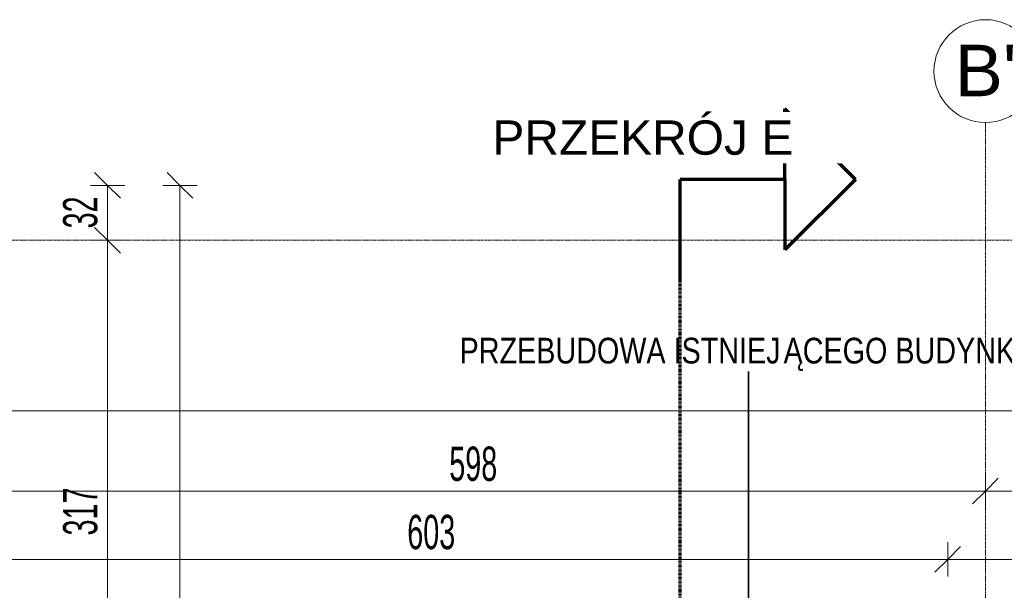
# Model space of a CAD drawing. Header units: millimetres. Extents: x -56641 to 6003, y -24465 to 16563.
# Tile 53 of 79: x -35465 to -29723, y 7794 to 11122. Entities that reach past the tile are written whole.
import ezdxf

# ---------------------------------------------------------------- set-up
doc = ezdxf.new("R2010")
doc.units = ezdxf.units.MM
doc.linetypes.add('Kreska', pattern=[6.35, 3.175, -3.175])
doc.linetypes.add('Linia siatki', pattern=[22.225, 12.7, -3.175, 3.175, -3.175])
for name, color, linetype, lineweight in [('A-ANNO-DIMS', 7, 'Continuous', 5), ('A-ANNO-DIMS-100', 7, 'Continuous', 5), ('G-ANNO-SYMB', 7, 'Continuous', 5), ('G-ANNO-TEXT', 7, 'Continuous', 5), ('S-GRID', 7, 'Continuous', 5), ('S-GRID-IDEN', 7, 'Continuous', 5)]:
    doc.layers.add(name, color=color, linetype=linetype, lineweight=lineweight)
doc.styles.add('Arial', font='arial.ttf', dxfattribs={"height": 200})
doc.styles.add('Arial_1', font='arial.ttf', dxfattribs={"height": 300})
doc.styles.add('Arial_4', font='arial.ttf', dxfattribs={"width": 0.8, "height": 150})
doc.styles.add('Arial_5', font='arial.ttf', dxfattribs={"width": 0.6, "height": 200})
doc.dimstyles.new('standard_wielkość_otworów', dxfattribs={"dimscale": 304.8, "dimtxt": 204.05188, "dimasz": 0.492126, "dimexe": 0.328084, "dimexo": 0.0625, "dimgap": 0, "dimtad": 1, "dimdec": 0, "dimlfac": 0.1, "dimzin": 0, "dimdsep": 46, "dimtxsty": 'Arial_5', "dimblk1": 'OBLIQUE', "dimblk2": 'OBLIQUE', "dimsah": 1, "dimcen": 0.09, "dimazin": 0, "dimtfac": 1, "dimtdec": 4, "dimtix": 1, "dimtmove": 0, "dimatfit": 3, "dimfxl": 0.328084, "dimfxlon": 1, "dimtvp": 1, "dimtolj": 1, "dimtzin": 0, "dimarcsym": 2})

# ---------------------------------------------------------------- blocks, each defined once
blk = doc.blocks.new('Siatka - SOsi_Sybol osi-348494-RZUT PIWNICY')
at = {"layer": 'S-GRID-IDEN', "color": 142, "true_color": 0x0080c0}
blk.add_circle((0, 0), 3, dxfattribs=at)
blk = doc.blocks.new('DIMBLOCK187-RZUT PIWNICY')
at = {"layer": 'A-ANNO-DIMS-100', "color": 250, "true_color": 0x303030, "transparency": 16777216}
for p, q in [((-36083.4, 7974.7), (-36083.4, 8074.7)), ((-36083.4, 7974.7), (-36008.4, 8049.7)), ((-30053.4, 7974.7), (-30053.4, 8074.7)), ((-30053.4, 7974.7), (-29978.4, 8049.7)), ((-36083.4, 7974.7), (-36158.4, 7899.7)), ((-36083.4, 7974.7), (-30053.4, 7974.7)), ((-36083.4, 7974.7), (-36083.4, 7874.7)), ((-30053.4, 7974.7), (-30128.4, 7899.7)), ((-30053.4, 7974.7), (-30053.4, 7874.7))]:
    blk.add_line(p, q, dxfattribs=at)
at = {"layer": 'A-ANNO-DIMS-100', "color": 0, "transparency": 16777216, "insert": (-33205, 8234.4), "char_height": 200, "width": 327.739, "attachment_point": 1, "line_spacing_factor": 0.941778, "style": 'Arial_5'}
blk.add_mtext('603', dxfattribs=at)
blk = doc.blocks.new('_Oblique')
at = {"color": 0, "linetype": 'ByBlock', "lineweight": -2}
blk.add_line((-0.5, -0.5), (0.5, 0.5), dxfattribs=at)
blk = doc.blocks.new('DIMBLOCK188-RZUT PIWNICY')
at = {"layer": 'A-ANNO-DIMS-100', "color": 250, "true_color": 0x303030, "transparency": 16777216}
for p, q in [((-30053.4, 7974.7), (-30053.4, 8074.7)), ((-30053.4, 7974.7), (-29978.4, 8049.7)), ((-10463.4, 7974.7), (-10463.4, 8074.7)), ((-10463.4, 7974.7), (-10388.4, 8049.7)), ((-30053.4, 7974.7), (-30128.4, 7899.7)), ((-30053.4, 7974.7), (-10463.4, 7974.7)), ((-30053.4, 7974.7), (-30053.4, 7874.7)), ((-10463.4, 7974.7), (-10538.4, 7899.7)), ((-10463.4, 7974.7), (-10463.4, 7874.7))]:
    blk.add_line(p, q, dxfattribs=at)
at = {"layer": 'A-ANNO-DIMS-100', "color": 0, "transparency": 16777216, "insert": (-20440.5, 8234.4), "char_height": 200, "width": 436.985, "attachment_point": 1, "line_spacing_factor": 0.941778, "style": 'Arial_5'}
blk.add_mtext('1959', dxfattribs=at)
blk = doc.blocks.new('DIMBLOCK191-RZUT PIWNICY')
at = {"layer": 'A-ANNO-DIMS-100', "color": 250, "true_color": 0x303030, "transparency": 16777216}
for p, q in [((-35813.4, 8372.9), (-35813.4, 8472.9)), ((-35813.4, 8372.9), (-35738.4, 8447.9)), ((-29833.4, 8372.9), (-29833.4, 8472.9)), ((-29833.4, 8372.9), (-29758.4, 8447.9)), ((-35813.4, 8372.9), (-35888.4, 8297.9)), ((-35813.4, 8372.9), (-29833.4, 8372.9)), ((-35813.4, 8372.9), (-35813.4, 8272.9)), ((-29833.4, 8372.9), (-29908.4, 8297.9)), ((-29833.4, 8372.9), (-29833.4, 8272.9))]:
    blk.add_line(p, q, dxfattribs=at)
at = {"layer": 'A-ANNO-DIMS-100', "color": 0, "transparency": 16777216, "insert": (-32960, 8632.5), "char_height": 200, "width": 327.739, "attachment_point": 1, "line_spacing_factor": 0.941778, "style": 'Arial_5'}
blk.add_mtext('598', dxfattribs=at)
blk = doc.blocks.new('DIMBLOCK192-RZUT PIWNICY')
at = {"layer": 'A-ANNO-DIMS-100', "color": 250, "true_color": 0x303030, "transparency": 16777216}
for p, q in [((-29833.4, 8372.9), (-29833.4, 8472.9)), ((-29833.4, 8372.9), (-29758.4, 8447.9)), ((-24408.4, 8372.9), (-24408.4, 8472.9)), ((-24408.4, 8372.9), (-24333.4, 8447.9)), ((-29833.4, 8372.9), (-29908.4, 8297.9)), ((-29833.4, 8372.9), (-24408.4, 8372.9)), ((-29833.4, 8372.9), (-29833.4, 8272.9)), ((-24408.4, 8372.9), (-24483.4, 8297.9)), ((-24408.4, 8372.9), (-24408.4, 8272.9))]:
    blk.add_line(p, q, dxfattribs=at)
at = {"layer": 'A-ANNO-DIMS-100', "color": 0, "transparency": 16777216, "insert": (-27257.5, 8632.5), "char_height": 200, "width": 327.739, "attachment_point": 1, "line_spacing_factor": 0.941778, "style": 'Arial_5'}
blk.add_mtext('543', dxfattribs=at)
blk = doc.blocks.new('DIMBLOCK200-RZUT PIWNICY')
at = {"layer": 'A-ANNO-DIMS-100', "color": 250, "true_color": 0x303030, "transparency": 16777216}
for p, q in [((-36083.4, 8841.4), (-36083.4, 8941.4)), ((-36083.4, 8841.4), (-36008.4, 8916.4)), ((-2428.4, 8841.4), (-2428.4, 8941.4)), ((-2428.4, 8841.4), (-2353.4, 8916.4)), ((-36083.4, 8841.4), (-36158.4, 8766.4)), ((-36083.4, 8841.4), (-2428.4, 8841.4)), ((-36083.4, 8841.4), (-36083.4, 8741.4)), ((-2428.4, 8841.4), (-2503.4, 8766.4)), ((-2428.4, 8841.4), (-2428.4, 8741.4))]:
    blk.add_line(p, q, dxfattribs=at)
at = {"layer": 'A-ANNO-DIMS-100', "color": 0, "transparency": 16777216, "insert": (-19438, 9101), "char_height": 200, "width": 436.985, "attachment_point": 1, "line_spacing_factor": 0.941778, "style": 'Arial_5'}
blk.add_mtext('3366', dxfattribs=at)
blk = doc.blocks.new('DIMBLOCK222-RZUT PIWNICY')
at = {"layer": 'A-ANNO-DIMS-100', "color": 250, "true_color": 0x303030, "transparency": 16777216}
for p, q in [((-34530.7, 10155.6), (-34605.7, 10230.6)), ((-34530.7, 10155.6), (-34630.7, 10155.6)), ((-34530.7, 10155.6), (-34530.7, 2665.6)), ((-34530.7, 10155.6), (-34455.7, 10080.6)), ((-34530.7, 10155.6), (-34430.7, 10155.6)), ((-34530.7, 2665.6), (-34605.7, 2740.6)), ((-34530.7, 2665.6), (-34630.7, 2665.6)), ((-34530.7, 2665.6), (-34455.7, 2590.6)), ((-34530.7, 2665.6), (-34430.7, 2665.6))]:
    blk.add_line(p, q, dxfattribs=at)
at = {"layer": 'A-ANNO-DIMS-100', "color": 0, "transparency": 16777216, "insert": (-34790.4, 6274), "char_height": 200, "width": 327.739, "attachment_point": 1, "rotation": 90, "line_spacing_factor": 0.941778, "style": 'Arial_5'}
blk.add_mtext('749', dxfattribs=at)
blk = doc.blocks.new('DIMBLOCK223-RZUT PIWNICY')
at = {"layer": 'A-ANNO-DIMS-100', "color": 250, "true_color": 0x303030, "transparency": 16777216}
for p, q in [((-34952.8, 10155.6), (-35027.8, 10230.6)), ((-34952.8, 10155.6), (-35052.8, 10155.6)), ((-34952.8, 10155.6), (-34952.8, 9835.6)), ((-34952.8, 10155.6), (-34877.8, 10080.6)), ((-34952.8, 10155.6), (-34852.8, 10155.6)), ((-34952.8, 9835.6), (-35027.8, 9910.6)), ((-34952.8, 9835.6), (-35052.8, 9835.6)), ((-34952.8, 9835.6), (-34877.8, 9760.6)), ((-34952.8, 9835.6), (-34852.8, 9835.6))]:
    blk.add_line(p, q, dxfattribs=at)
at = {"layer": 'A-ANNO-DIMS-100', "color": 0, "transparency": 16777216, "insert": (-35212.4, 9904.6), "char_height": 200, "width": 218.492, "attachment_point": 1, "rotation": 90, "line_spacing_factor": 0.941778, "style": 'Arial_5'}
blk.add_mtext('32', dxfattribs=at)
blk = doc.blocks.new('DIMBLOCK224-RZUT PIWNICY')
at = {"layer": 'A-ANNO-DIMS-100', "color": 250, "true_color": 0x303030, "transparency": 16777216}
for p, q in [((-34952.8, 9835.6), (-35027.8, 9910.6)), ((-34952.8, 9835.6), (-35052.8, 9835.6)), ((-34952.8, 9835.6), (-34952.8, 6665.6)), ((-34952.8, 9835.6), (-34877.8, 9760.6)), ((-34952.8, 9835.6), (-34852.8, 9835.6)), ((-34952.8, 6665.6), (-35027.8, 6740.6)), ((-34952.8, 6665.6), (-35052.8, 6665.6)), ((-34952.8, 6665.6), (-34877.8, 6590.6)), ((-34952.8, 6665.6), (-34852.8, 6665.6))]:
    blk.add_line(p, q, dxfattribs=at)
at = {"layer": 'A-ANNO-DIMS-100', "color": 0, "transparency": 16777216, "insert": (-35212.4, 8114), "char_height": 200, "width": 327.739, "attachment_point": 1, "rotation": 90, "line_spacing_factor": 0.941778, "style": 'Arial_5'}
blk.add_mtext('317', dxfattribs=at)
blk = doc.blocks.new('Przekrój - znacznik przekroju strzałka-348499-RZUT PIWNICY')
at = {"layer": 'G-ANNO-SYMB', "lineweight": 70}
for p, q in [((-6, 10.216), (-10.11, 6.106)), ((-6, 10.216), (-1.89, 6.106)), ((-6, 6.106), (-10.11, 6.106)), ((-6, 6.106), (-6, 0)), ((-6, 6.106), (-1.89, 6.106)), ((0, 0), (-6, 0))]:
    blk.add_line(p, q, dxfattribs=at)

msp = doc.modelspace()

# ---------------------------------------------------------------- linework, layer by layer
at = {"layer": 'G-ANNO-SYMB', "linetype": 'Kreska', "lineweight": 70}
msp.add_line((-31613.016, -23094.679), (-31613.016, 9589.963), dxfattribs=at)
at = {"layer": 'G-ANNO-TEXT', "color": 5, "lineweight": 35, "true_color": 0x0000ff}
msp.add_line((-31214.293, 6292.208), (-31214.293, 9070.781), dxfattribs=at)
at = {"layer": 'S-GRID', "linetype": 'Linia siatki'}
for p, q in [((-29833.416, 10521.572), (-29833.416, -21375.488)), ((-55866.741, 9835.593), (-2090.691, 9835.593))]:
    msp.add_line(p, q, dxfattribs=at)

# ---------------------------------------------------------------- block references
at = {"layer": 'G-ANNO-SYMB', "lineweight": 70, "xscale": 99.99999999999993, "yscale": 99.99999999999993, "zscale": 99.99999999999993, "rotation": 269.9999999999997}
msp.add_blockref('Przekrój - znacznik przekroju strzałka-348499-RZUT PIWNICY', (-31613.016, 9589.963), dxfattribs=at)
at = {"layer": 'S-GRID-IDEN', "color": 142, "true_color": 0x0080c0, "xscale": 99.99999999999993, "yscale": 99.99999999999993, "zscale": 99.99999999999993, "rotation": 180}
msp.add_blockref('Siatka - SOsi_Sybol osi-348494-RZUT PIWNICY', (-29833.416, 10821.572), dxfattribs=at)

# ---------------------------------------------------------------- texts
at = {"layer": 'G-ANNO-TEXT', "color": 5, "lineweight": 35, "true_color": 0x0000ff, "char_height": 150, "attachment_point": 1, "style": 'Arial_4'}
for s, insert, width in [('PRZEBUDOWA ISTNIEJ', (-32899.893, 9266.958), 2289.6195), ('ĄCEGO BUDYNKU', (-31010.768, 9266.958), 1789.3665)]:
    msp.add_mtext(s, dxfattribs=dict(at, insert=insert, width=width))
at = {"layer": 'S-GRID-IDEN', "color": 142, "true_color": 0x0080c0, "insert": (-30011.377, 10975.472), "char_height": 300, "width": 440.92812, "attachment_point": 1, "style": 'Arial_1'}
msp.add_mtext("B'", dxfattribs=at)

# ---------------------------------------------------------------- dimensions: what is measured, and where the dimension line sits
at = {"layer": 'A-ANNO-DIMS', "color": 250, "true_color": 0x303030}
for base, p1, p2, override, picture, middle in [((-34952.798, 9835.593), (-35052.798, 10155.593), (-34852.798, 9835.593), {"dimpost": '<>', "dimfxl": 377.359245}, 'DIMBLOCK223-RZUT PIWNICY', (-35054.981, 9995.593)), ((-34530.708, 2665.593), (-34630.708, 10155.593), (-34430.708, 2665.593), {"dimpost": '<>', "dimfxl": 7492.669751}, 'DIMBLOCK222-RZUT PIWNICY', (-34632.822, 6410.593)), ((-34952.798, 6665.593), (-34852.798, 9835.593), (-34852.798, 6665.593), {"dimpost": '<>', "dimfxl": 3170}, 'DIMBLOCK224-RZUT PIWNICY', (-35054.981, 8250.593))]:
    dim = msp.add_linear_dim(base=base, p1=p1, p2=p2, angle=90, dimstyle='standard_wielkość_otworów', override=override, dxfattribs=at)
    dim.commit()
    dim.dimension.update_dxf_attribs({"geometry": picture, "text_midpoint": middle})
for base, p1, p2, override, picture, middle in [((-2428.41602307, 8841.369526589), (-36083.41602307, 8741.369526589), (-2428.41602307, 8741.369526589), {"dimpost": '<>', "dimfxl": 33655}, 'DIMBLOCK200-RZUT PIWNICY', (-19255.91602307, 8943.552337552)), ((-29833.416, 8372.893), (-35813.416, 8472.893), (-29833.416, 8472.893), {"dimpost": '<>', "dimfxl": 5980}, 'DIMBLOCK191-RZUT PIWNICY', (-32823.416, 8475.008)), ((-24408.41602307, 8372.893104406), (-29833.41602307, 8472.893104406), (-24408.41602307, 8472.893104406), {"dimpost": '<>', "dimfxl": 5425}, 'DIMBLOCK192-RZUT PIWNICY', (-27120.91602307, 8475.075915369)), ((-30053.416, 7974.748), (-36083.416, 7874.748), (-30053.416, 7874.748), {"dimpost": '<>', "dimfxl": 6030}, 'DIMBLOCK187-RZUT PIWNICY', (-33068.416, 8076.931)), ((-10463.416, 7974.748), (-30053.416, 7874.748), (-10463.416, 7874.748), {"dimpost": '<>', "dimfxl": 19590}, 'DIMBLOCK188-RZUT PIWNICY', (-20258.416, 8076.863))]:
    dim = msp.add_linear_dim(base=base, p1=p1, p2=p2, dimstyle='standard_wielkość_otworów', override=override, dxfattribs=at)
    dim.commit()
    dim.dimension.update_dxf_attribs({"geometry": picture, "text_midpoint": middle})

# ---------------------------------------------------------------- next in the draw order: texts
at = {"layer": 'G-ANNO-SYMB', "insert": (-32708.332, 10534.259), "char_height": 200, "width": 2172.57312, "attachment_point": 1, "style": 'Arial', "bg_fill": 3, "box_fill_scale": 1.25, "bg_fill_color": 256, "bg_fill_true_color": 13158600, "bg_fill_transparency": 0}
msp.add_mtext('PRZEKRÓJ E', dxfattribs=at)

doc.saveas('drawing.dxf')
